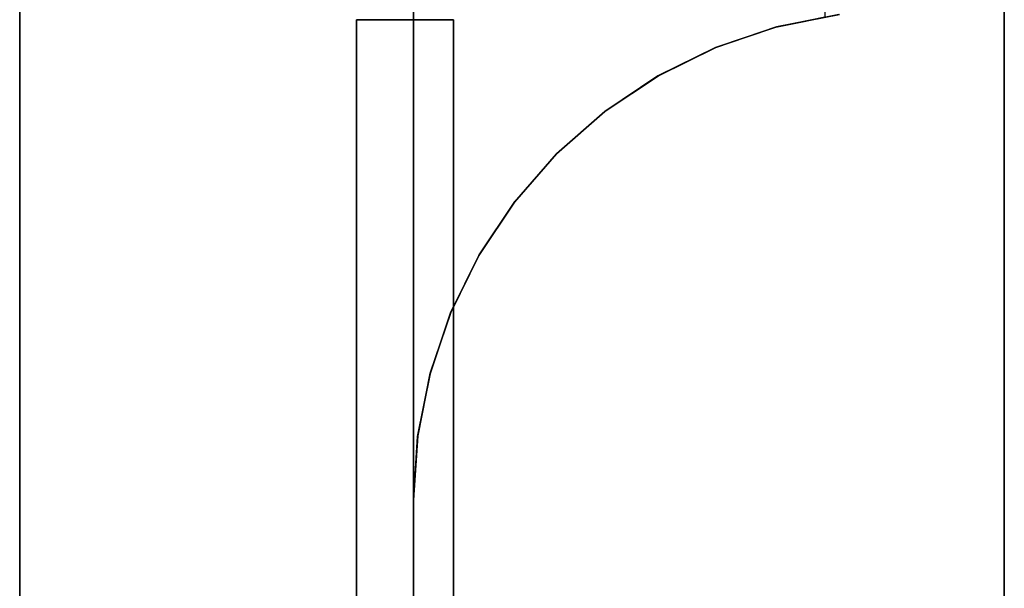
# Model space of a CAD drawing. Header units: millimetres. Extents: x -35 to 33166, y -35 to 31591.
# Tile 43 of 100: x 4347 to 4601, y 970 to 1117. Entities that reach past the tile are written whole.
import ezdxf

# ---------------------------------------------------------------- set-up
doc = ezdxf.new("R2010")
doc.units = ezdxf.units.MM
doc.header["$LTSCALE"] = 25.4
doc.layers.get('0').update_dxf_attribs({"true_color": 0xffffff})
for name, color, linetype, true_color in [('end caps & lintels', 7, 'Continuous', 0xffa500), ('ICF - L1', 7, 'Continuous', 0xb4b464), ('ICF - L2', 7, 'Continuous', 0x64ff64)]:
    doc.layers.add(name, color=color, linetype=linetype, true_color=true_color)

# ---------------------------------------------------------------- blocks, each defined once
blk = doc.blocks.new('Group8156')
for p, q in [((0, 0, 0), (-627.8, 0, 0)), ((-513.02, 0, 457.2), (0, 0, 457.2)), ((-227.79, -101.6, 0), (-627.8, -101.6, 0)), ((-227.79, -101.6, 457.2), (-513.02, -101.6, 457.2)), ((-227.79, -101.6, 0), (-211.3, -102.68, 0)), ((-227.79, -101.6, 0), (-227.79, -101.6, 457.2)), ((-211.3, -102.68, 457.2), (-227.79, -101.6, 457.2)), ((-211.3, -102.68, 0), (-195.1, -105.91, 0)), ((-195.1, -105.91, 457.2), (-211.3, -102.68, 457.2)), ((-211.3, -102.68, 0), (-211.3, -102.68, 457.2)), ((-195.1, -105.91, 0), (-179.46, -111.22, 0)), ((-179.46, -111.22, 457.2), (-195.1, -105.91, 457.2)), ((-195.1, -105.91, 0), (-195.1, -105.91, 457.2)), ((-179.46, -111.22, 0), (-164.64, -118.53, 0)), ((-164.64, -118.53, 457.2), (-179.46, -111.22, 457.2)), ((-179.46, -111.22, 0), (-179.46, -111.22, 457.2)), ((-164.64, -118.53, 0), (-150.91, -127.72, 0)), ((-150.91, -127.72, 457.2), (-164.64, -118.53, 457.2)), ((-164.64, -118.53, 0), (-164.64, -118.53, 457.2)), ((-150.91, -127.72, 0), (-138.5, -138.62, 0)), ((-138.5, -138.62, 457.2), (-150.91, -127.72, 457.2)), ((-150.91, -127.72, 0), (-150.91, -127.72, 457.2)), ((-138.5, -138.62, 0), (-127.61, -151.05, 0)), ((-127.61, -151.05, 457.2), (-138.5, -138.62, 457.2)), ((-138.5, -138.62, 0), (-138.5, -138.62, 457.2)), ((-118.45, -164.79, 0), (-127.61, -151.05, 0)), ((-118.45, -164.79, 457.2), (-127.61, -151.05, 457.2)), ((-127.61, -151.05, 457.2), (-127.61, -151.05, 0)), ((-111.16, -179.62, 0), (-118.45, -164.79, 0)), ((-111.16, -179.62, 457.2), (-118.45, -164.79, 457.2)), ((-118.45, -164.79, 457.2), (-118.45, -164.79, 0)), ((-105.86, -195.27, 0), (-111.16, -179.62, 0)), ((-105.86, -195.27, 457.2), (-111.16, -179.62, 457.2)), ((-111.16, -179.62, 457.2), (-111.16, -179.62, 0)), ((-102.66, -211.47, 0), (-105.86, -195.27, 0)), ((-102.66, -211.47, 457.2), (-105.86, -195.27, 457.2)), ((-105.86, -195.27, 457.2), (-105.86, -195.27, 0))]:
    blk.add_line(p, q)
blk = doc.blocks.new('6XR35_90_C_MSG#70')
blk.add_blockref('Group8156', (0, 0))
blk = doc.blocks.new('Group7843')
for p, q in [((0, -627.8, 0), (0, 0, 0)), ((0, 0, 457.2), (0, -627.8, 457.2)), ((-195.1, -105.91, 0), (-211.3, -102.68, 0)), ((-195.1, -105.91, 457.2), (-211.3, -102.68, 457.2)), ((-195.1, -105.91, 0), (-195.1, -105.91, 457.2)), ((-179.46, -111.22, 0), (-195.1, -105.91, 0)), ((-179.46, -111.22, 457.2), (-195.1, -105.91, 457.2)), ((-164.64, -118.53, 0), (-179.46, -111.22, 0)), ((-164.64, -118.53, 457.2), (-179.46, -111.22, 457.2)), ((-179.46, -111.22, 0), (-179.46, -111.22, 457.2)), ((-150.91, -127.72, 0), (-164.64, -118.53, 0)), ((-150.91, -127.72, 457.2), (-164.64, -118.53, 457.2)), ((-164.64, -118.53, 0), (-164.64, -118.53, 457.2)), ((-150.91, -127.72, 0), (-138.5, -138.62, 0)), ((-138.5, -138.62, 457.2), (-150.91, -127.72, 457.2)), ((-150.91, -127.72, 0), (-150.91, -127.72, 457.2)), ((-138.5, -138.62, 0), (-127.61, -151.05, 0)), ((-127.61, -151.05, 457.2), (-138.5, -138.62, 457.2)), ((-138.5, -138.62, 0), (-138.5, -138.62, 457.2)), ((-127.61, -151.05, 0), (-118.45, -164.79, 0)), ((-118.45, -164.79, 457.2), (-127.61, -151.05, 457.2)), ((-127.61, -151.05, 457.2), (-127.61, -151.05, 0)), ((-118.45, -164.79, 0), (-111.16, -179.62, 0)), ((-111.16, -179.62, 457.2), (-118.45, -164.79, 457.2)), ((-118.45, -164.79, 457.2), (-118.45, -164.79, 0)), ((-111.16, -179.62, 0), (-105.86, -195.27, 0)), ((-105.86, -195.27, 457.2), (-111.16, -179.62, 457.2)), ((-111.16, -179.62, 457.2), (-111.16, -179.62, 0)), ((-105.86, -195.27, 0), (-102.66, -211.47, 0)), ((-102.66, -211.47, 457.2), (-105.86, -195.27, 457.2)), ((-105.86, -195.27, 457.2), (-105.86, -195.27, 0)), ((-102.66, -211.47, 0), (-101.6, -227.96, 0)), ((-101.6, -227.96, 457.2), (-102.66, -211.47, 457.2)), ((-102.66, -211.47, 457.2), (-102.66, -211.47, 0)), ((-101.6, -227.96, 0), (-101.6, -627.8, 0)), ((-101.6, -627.8, 457.2), (-101.6, -227.96, 457.2)), ((-101.6, -227.96, 457.2), (-101.6, -227.96, 0))]:
    blk.add_line(p, q)
blk = doc.blocks.new('6XR35_90_C_MSG#31')
blk.add_blockref('Group7843', (0, 0))
blk = doc.blocks.new('Group8507')
for p, q in [((0, 0, 0), (0, -513.02, 0)), ((0, 0, 457.2), (0, -513.02, 457.2)), ((-211.3, -102.68, 457.2), (-195.1, -105.91, 457.2)), ((-195.1, -105.91, 0), (-211.3, -102.68, 0)), ((-179.46, -111.22, 457.2), (-195.1, -105.91, 457.2)), ((-179.46, -111.22, 0), (-195.1, -105.91, 0)), ((-195.1, -105.91, 0), (-195.1, -105.91, 457.2)), ((-164.64, -118.53, 457.2), (-179.46, -111.22, 457.2)), ((-164.64, -118.53, 0), (-179.46, -111.22, 0)), ((-179.46, -111.22, 0), (-179.46, -111.22, 457.2)), ((-150.91, -127.72, 457.2), (-164.64, -118.53, 457.2)), ((-150.91, -127.72, 0), (-164.64, -118.53, 0)), ((-164.64, -118.53, 0), (-164.64, -118.53, 457.2)), ((-150.91, -127.72, 457.2), (-138.5, -138.62, 457.2)), ((-138.5, -138.62, 0), (-150.91, -127.72, 0)), ((-150.91, -127.72, 0), (-150.91, -127.72, 457.2)), ((-138.5, -138.62, 457.2), (-127.61, -151.05, 457.2)), ((-127.61, -151.05, 0), (-138.5, -138.62, 0)), ((-138.5, -138.62, 457.2), (-138.5, -138.62, 0)), ((-127.61, -151.05, 457.2), (-118.45, -164.79, 457.2)), ((-118.45, -164.79, 0), (-127.61, -151.05, 0)), ((-127.61, -151.05, 457.2), (-127.61, -151.05, 0)), ((-118.45, -164.79, 457.2), (-111.16, -179.62, 457.2)), ((-111.16, -179.62, 0), (-118.45, -164.79, 0)), ((-118.45, -164.79, 457.2), (-118.45, -164.79, 0)), ((-111.16, -179.62, 457.2), (-105.86, -195.27, 457.2)), ((-105.86, -195.27, 0), (-111.16, -179.62, 0)), ((-111.16, -179.62, 457.2), (-111.16, -179.62, 0)), ((-105.86, -195.27, 457.2), (-102.66, -211.47, 457.2)), ((-102.66, -211.47, 0), (-105.86, -195.27, 0)), ((-105.86, -195.27, 457.2), (-105.86, -195.27, 0)), ((-102.66, -211.47, 457.2), (-101.6, -227.96, 457.2)), ((-101.6, -227.96, 0), (-102.66, -211.47, 0)), ((-102.66, -211.47, 457.2), (-102.66, -211.47, 0)), ((-101.6, -513.02, 0), (-101.6, -227.96, 0)), ((-101.6, -227.96, 457.2), (-101.6, -513.02, 457.2)), ((-101.6, -227.96, 457.2), (-101.6, -227.96, 0))]:
    blk.add_line(p, q)
blk = doc.blocks.new('6XR35_90_C_MSG#101')
blk.add_blockref('Group8507', (0, 0))
blk = doc.blocks.new('Group8676')
for p, q in [((-513.02, 0, 457.2), (0, 0, 457.2)), ((0, 0, 0), (-513.02, 0, 0)), ((-227.79, -101.6, 457.2), (-513.02, -101.6, 457.2)), ((-227.79, -101.6, 0), (-513.02, -101.6, 0)), ((-227.79, -101.6, 0), (-227.79, -101.6, 457.2)), ((-211.3, -102.68, 457.2), (-227.79, -101.6, 457.2)), ((-227.79, -101.6, 0), (-211.3, -102.68, 0)), ((-195.1, -105.91, 457.2), (-211.3, -102.68, 457.2)), ((-211.3, -102.68, 0), (-211.3, -102.68, 457.2)), ((-211.3, -102.68, 0), (-195.1, -105.91, 0)), ((-179.46, -111.22, 457.2), (-195.1, -105.91, 457.2)), ((-195.1, -105.91, 0), (-195.1, -105.91, 457.2)), ((-195.1, -105.91, 0), (-179.46, -111.22, 0)), ((-164.64, -118.53, 457.2), (-179.46, -111.22, 457.2)), ((-179.46, -111.22, 0), (-179.46, -111.22, 457.2)), ((-179.46, -111.22, 0), (-164.64, -118.53, 0)), ((-150.91, -127.72, 457.2), (-164.64, -118.53, 457.2)), ((-164.64, -118.53, 0), (-164.64, -118.53, 457.2)), ((-164.64, -118.53, 0), (-150.91, -127.72, 0)), ((-138.5, -138.62, 457.2), (-150.91, -127.72, 457.2)), ((-150.91, -127.72, 0), (-150.91, -127.72, 457.2)), ((-150.91, -127.72, 0), (-138.5, -138.62, 0)), ((-127.61, -151.05, 457.2), (-138.5, -138.62, 457.2)), ((-138.5, -138.62, 0), (-127.61, -151.05, 0)), ((-138.5, -138.62, 457.2), (-138.5, -138.62, 0)), ((-118.45, -164.79, 457.2), (-127.61, -151.05, 457.2)), ((-127.61, -151.05, 457.2), (-127.61, -151.05, 0)), ((-118.45, -164.79, 0), (-127.61, -151.05, 0)), ((-111.16, -179.62, 457.2), (-118.45, -164.79, 457.2)), ((-111.16, -179.62, 0), (-118.45, -164.79, 0)), ((-118.45, -164.79, 457.2), (-118.45, -164.79, 0)), ((-105.86, -195.27, 457.2), (-111.16, -179.62, 457.2)), ((-105.86, -195.27, 0), (-111.16, -179.62, 0)), ((-111.16, -179.62, 457.2), (-111.16, -179.62, 0)), ((-102.66, -211.47, 457.2), (-105.86, -195.27, 457.2)), ((-105.86, -195.27, 457.2), (-105.86, -195.27, 0)), ((-102.66, -211.47, 0), (-105.86, -195.27, 0))]:
    blk.add_line(p, q)
blk = doc.blocks.new('6XR35_90_C_MSG#137')
blk.add_blockref('Group8676', (0, 0))
blk = doc.blocks.new('Group#1516')
for p, q in [((0, -513.02, 0), (0, 0, 0)), ((0, 0, 457.2), (0, -513.02, 457.2)), ((-195.1, -105.91, 0), (-211.3, -102.68, 0)), ((-195.1, -105.91, 457.2), (-211.3, -102.68, 457.2)), ((-179.46, -111.22, 0), (-195.1, -105.91, 0)), ((-179.46, -111.22, 457.2), (-195.1, -105.91, 457.2)), ((-195.1, -105.91, 0), (-195.1, -105.91, 457.2)), ((-164.64, -118.53, 0), (-179.46, -111.22, 0)), ((-164.64, -118.53, 457.2), (-179.46, -111.22, 457.2)), ((-179.46, -111.22, 0), (-179.46, -111.22, 457.2)), ((-150.91, -127.72, 0), (-164.64, -118.53, 0)), ((-150.91, -127.72, 457.2), (-164.64, -118.53, 457.2)), ((-164.64, -118.53, 0), (-164.64, -118.53, 457.2)), ((-150.91, -127.72, 0), (-138.5, -138.62, 0)), ((-138.5, -138.62, 457.2), (-150.91, -127.72, 457.2)), ((-150.91, -127.72, 0), (-150.91, -127.72, 457.2)), ((-138.5, -138.62, 0), (-127.61, -151.05, 0)), ((-127.61, -151.05, 457.2), (-138.5, -138.62, 457.2)), ((-138.5, -138.62, 0), (-138.5, -138.62, 457.2)), ((-127.61, -151.05, 0), (-118.45, -164.79, 0)), ((-118.45, -164.79, 457.2), (-127.61, -151.05, 457.2)), ((-127.61, -151.05, 457.2), (-127.61, -151.05, 0)), ((-118.45, -164.79, 0), (-111.16, -179.62, 0)), ((-111.16, -179.62, 457.2), (-118.45, -164.79, 457.2)), ((-118.45, -164.79, 457.2), (-118.45, -164.79, 0)), ((-111.16, -179.62, 0), (-105.86, -195.27, 0)), ((-105.86, -195.27, 457.2), (-111.16, -179.62, 457.2)), ((-111.16, -179.62, 457.2), (-111.16, -179.62, 0)), ((-105.86, -195.27, 0), (-102.66, -211.47, 0)), ((-102.66, -211.47, 457.2), (-105.86, -195.27, 457.2)), ((-105.86, -195.27, 457.2), (-105.86, -195.27, 0)), ((-102.66, -211.47, 0), (-101.6, -227.96, 0)), ((-101.6, -227.96, 457.2), (-102.66, -211.47, 457.2)), ((-102.66, -211.47, 457.2), (-102.66, -211.47, 0)), ((-101.6, -227.96, 0), (-101.6, -513.02, 0)), ((-101.6, -513.02, 457.2), (-101.6, -227.96, 457.2)), ((-101.6, -227.96, 457.2), (-101.6, -227.96, 0))]:
    blk.add_line(p, q)
blk = doc.blocks.new('6XR35_90_C_MSG#173')
blk.add_blockref('Group#1516', (0, 0))
blk = doc.blocks.new('Group#3348')
for p, q in [((-513.02, 0, 457.2), (0, 0, 457.2)), ((0, 0, 0), (-513.02, 0, 0)), ((-227.79, -101.6, 457.2), (-513.02, -101.6, 457.2)), ((-227.79, -101.6, 0), (-513.02, -101.6, 0)), ((-227.79, -101.6, 0), (-227.79, -101.6, 457.2)), ((-227.79, -101.6, 0), (-211.3, -102.68, 0)), ((-211.3, -102.68, 457.2), (-227.79, -101.6, 457.2)), ((-211.3, -102.68, 0), (-211.3, -102.68, 457.2)), ((-195.1, -105.91, 457.2), (-211.3, -102.68, 457.2)), ((-211.3, -102.68, 0), (-195.1, -105.91, 0)), ((-195.1, -105.91, 0), (-195.1, -105.91, 457.2)), ((-179.46, -111.22, 457.2), (-195.1, -105.91, 457.2)), ((-195.1, -105.91, 0), (-179.46, -111.22, 0)), ((-179.46, -111.22, 0), (-179.46, -111.22, 457.2)), ((-164.64, -118.53, 457.2), (-179.46, -111.22, 457.2)), ((-179.46, -111.22, 0), (-164.64, -118.53, 0)), ((-164.64, -118.53, 0), (-164.64, -118.53, 457.2)), ((-150.91, -127.72, 457.2), (-164.64, -118.53, 457.2)), ((-164.64, -118.53, 0), (-150.91, -127.72, 0)), ((-138.5, -138.62, 457.2), (-150.91, -127.72, 457.2)), ((-150.91, -127.72, 0), (-150.91, -127.72, 457.2)), ((-150.91, -127.72, 0), (-138.5, -138.62, 0)), ((-138.5, -138.62, 0), (-127.61, -151.05, 0)), ((-127.61, -151.05, 457.2), (-138.5, -138.62, 457.2)), ((-138.5, -138.62, 457.2), (-138.5, -138.62, 0)), ((-127.61, -151.05, 457.2), (-127.61, -151.05, 0)), ((-118.45, -164.79, 0), (-127.61, -151.05, 0)), ((-118.45, -164.79, 457.2), (-127.61, -151.05, 457.2)), ((-111.16, -179.62, 0), (-118.45, -164.79, 0)), ((-111.16, -179.62, 457.2), (-118.45, -164.79, 457.2)), ((-118.45, -164.79, 457.2), (-118.45, -164.79, 0)), ((-105.86, -195.27, 0), (-111.16, -179.62, 0)), ((-105.86, -195.27, 457.2), (-111.16, -179.62, 457.2)), ((-111.16, -179.62, 457.2), (-111.16, -179.62, 0)), ((-102.66, -211.47, 457.2), (-105.86, -195.27, 457.2)), ((-105.86, -195.27, 457.2), (-105.86, -195.27, 0)), ((-102.66, -211.47, 0), (-105.86, -195.27, 0))]:
    blk.add_line(p, q)
blk = doc.blocks.new('6XR35_90_C_MSG#210')
blk.add_blockref('Group#3348', (0, 0))
blk = doc.blocks.new('Group#3567')
for p, q in [((0, 0, 457.2), (0, -627.8, 457.2)), ((0, -513.02, 0), (0, 0, 0)), ((-195.1, -105.91, 457.2), (-211.3, -102.68, 457.2)), ((-195.1, -105.91, 0), (-211.3, -102.68, 0)), ((-179.46, -111.22, 457.2), (-195.1, -105.91, 457.2)), ((-195.1, -105.91, 0), (-195.1, -105.91, 457.2)), ((-179.46, -111.22, 0), (-195.1, -105.91, 0)), ((-164.64, -118.53, 457.2), (-179.46, -111.22, 457.2)), ((-164.64, -118.53, 0), (-179.46, -111.22, 0)), ((-179.46, -111.22, 0), (-179.46, -111.22, 457.2)), ((-150.91, -127.72, 457.2), (-164.64, -118.53, 457.2)), ((-150.91, -127.72, 0), (-164.64, -118.53, 0)), ((-164.64, -118.53, 0), (-164.64, -118.53, 457.2)), ((-138.5, -138.62, 457.2), (-150.91, -127.72, 457.2)), ((-150.91, -127.72, 0), (-138.5, -138.62, 0)), ((-150.91, -127.72, 0), (-150.91, -127.72, 457.2)), ((-127.61, -151.05, 457.2), (-138.5, -138.62, 457.2)), ((-138.5, -138.62, 0), (-127.61, -151.05, 0)), ((-138.5, -138.62, 0), (-138.5, -138.62, 457.2)), ((-118.45, -164.79, 457.2), (-127.61, -151.05, 457.2)), ((-127.61, -151.05, 0), (-118.45, -164.79, 0)), ((-127.61, -151.05, 457.2), (-127.61, -151.05, 0)), ((-111.16, -179.62, 457.2), (-118.45, -164.79, 457.2)), ((-118.45, -164.79, 0), (-111.16, -179.62, 0)), ((-118.45, -164.79, 457.2), (-118.45, -164.79, 0)), ((-105.86, -195.27, 457.2), (-111.16, -179.62, 457.2)), ((-111.16, -179.62, 0), (-105.86, -195.27, 0)), ((-111.16, -179.62, 457.2), (-111.16, -179.62, 0)), ((-102.66, -211.47, 457.2), (-105.86, -195.27, 457.2)), ((-105.86, -195.27, 0), (-102.66, -211.47, 0)), ((-105.86, -195.27, 457.2), (-105.86, -195.27, 0)), ((-101.6, -227.96, 457.2), (-102.66, -211.47, 457.2)), ((-102.66, -211.47, 0), (-101.6, -227.96, 0)), ((-102.66, -211.47, 457.2), (-102.66, -211.47, 0)), ((-101.6, -627.8, 457.2), (-101.6, -227.96, 457.2)), ((-101.6, -227.96, 457.2), (-101.6, -227.96, 0)), ((-101.6, -227.96, 0), (-101.6, -513.02, 0))]:
    blk.add_line(p, q)
blk = doc.blocks.new('6XR35_90_C_MSG#241')
blk.add_blockref('Group#3567', (0, 0))
blk = doc.blocks.new('Group#4019')
for p, q in [((-0.02, 0, 98.33), (-627.8, 0, 98.33)), ((-627.8, 0, 250.87), (-0.02, 0, 250.87)), ((0, 0, 0), (-627.8, 0, 0)), ((-627.8, 0, 457.2), (0, 0, 457.2)), ((-627.8, -101.6, 98.33), (-227.79, -101.6, 98.33)), ((-227.79, -101.6, 250.87), (-627.8, -101.6, 250.87)), ((-627.8, -101.6, 0), (-227.79, -101.6, 0)), ((-227.79, -101.6, 457.2), (-627.8, -101.6, 457.2)), ((-227.79, -101.6, 98.33), (-211.3, -102.68, 98.33)), ((-211.3, -102.68, 250.87), (-227.79, -101.6, 250.87)), ((-227.79, -101.6, 0), (-211.3, -102.68, 0)), ((-211.3, -102.68, 457.2), (-227.79, -101.6, 457.2)), ((-227.79, -101.6, 0), (-227.79, -101.6, 98.33)), ((-227.79, -101.6, 250.87), (-227.79, -101.6, 457.2)), ((-211.3, -102.68, 98.33), (-195.1, -105.91, 98.33)), ((-195.1, -105.91, 250.87), (-211.3, -102.68, 250.87)), ((-211.3, -102.68, 0), (-195.1, -105.91, 0)), ((-195.1, -105.91, 457.2), (-211.3, -102.68, 457.2)), ((-211.3, -102.68, 98.33), (-211.3, -102.68, 0)), ((-211.3, -102.68, 457.2), (-211.3, -102.68, 250.87)), ((-195.1, -105.91, 98.33), (-179.46, -111.22, 98.33)), ((-179.46, -111.22, 250.87), (-195.1, -105.91, 250.87)), ((-195.1, -105.91, 0), (-179.46, -111.22, 0)), ((-179.46, -111.22, 457.2), (-195.1, -105.91, 457.2)), ((-195.1, -105.91, 98.33), (-195.1, -105.91, 0)), ((-195.1, -105.91, 457.2), (-195.1, -105.91, 250.87)), ((-179.46, -111.22, 98.33), (-164.64, -118.53, 98.33)), ((-164.64, -118.53, 250.87), (-179.46, -111.22, 250.87)), ((-179.46, -111.22, 0), (-164.64, -118.53, 0)), ((-164.64, -118.53, 457.2), (-179.46, -111.22, 457.2)), ((-179.46, -111.22, 98.33), (-179.46, -111.22, 0)), ((-179.46, -111.22, 457.2), (-179.46, -111.22, 250.87)), ((-164.64, -118.53, 98.33), (-150.91, -127.72, 98.33)), ((-150.91, -127.72, 250.87), (-164.64, -118.53, 250.87)), ((-164.64, -118.53, 0), (-150.91, -127.72, 0)), ((-150.91, -127.72, 457.2), (-164.64, -118.53, 457.2)), ((-164.64, -118.53, 98.33), (-164.64, -118.53, 0)), ((-164.64, -118.53, 457.2), (-164.64, -118.53, 250.87)), ((-150.91, -127.72, 98.33), (-138.5, -138.62, 98.33)), ((-138.5, -138.62, 250.87), (-150.91, -127.72, 250.87)), ((-150.91, -127.72, 0), (-138.5, -138.62, 0)), ((-138.5, -138.62, 457.2), (-150.91, -127.72, 457.2)), ((-150.91, -127.72, 98.33), (-150.91, -127.72, 0)), ((-150.91, -127.72, 457.2), (-150.91, -127.72, 250.87)), ((-138.5, -138.62, 98.33), (-127.61, -151.05, 98.33)), ((-127.61, -151.05, 250.87), (-138.5, -138.62, 250.87)), ((-138.5, -138.62, 0), (-127.61, -151.05, 0)), ((-127.61, -151.05, 457.2), (-138.5, -138.62, 457.2)), ((-138.5, -138.62, 98.33), (-138.5, -138.62, 0)), ((-138.5, -138.62, 457.2), (-138.5, -138.62, 250.87)), ((-127.61, -151.05, 98.33), (-118.45, -164.79, 98.33)), ((-118.45, -164.79, 250.87), (-127.61, -151.05, 250.87)), ((-127.61, -151.05, 0), (-118.45, -164.79, 0)), ((-118.45, -164.79, 457.2), (-127.61, -151.05, 457.2)), ((-127.61, -151.05, 98.33), (-127.61, -151.05, 0)), ((-127.61, -151.05, 457.2), (-127.61, -151.05, 250.87)), ((-118.45, -164.79, 98.33), (-111.16, -179.62, 98.33)), ((-111.16, -179.62, 250.87), (-118.45, -164.79, 250.87)), ((-118.45, -164.79, 0), (-111.16, -179.62, 0)), ((-111.16, -179.62, 457.2), (-118.45, -164.79, 457.2)), ((-118.45, -164.79, 98.33), (-118.45, -164.79, 0)), ((-118.45, -164.79, 457.2), (-118.45, -164.79, 250.87)), ((-111.16, -179.62, 98.33), (-105.86, -195.27, 98.33)), ((-105.86, -195.27, 250.87), (-111.16, -179.62, 250.87)), ((-111.16, -179.62, 0), (-105.86, -195.27, 0)), ((-105.86, -195.27, 457.2), (-111.16, -179.62, 457.2)), ((-111.16, -179.62, 98.33), (-111.16, -179.62, 0)), ((-111.16, -179.62, 457.2), (-111.16, -179.62, 250.87)), ((-105.86, -195.27, 98.33), (-102.66, -211.47, 98.33)), ((-102.66, -211.47, 250.87), (-105.86, -195.27, 250.87)), ((-105.86, -195.27, 0), (-102.66, -211.47, 0)), ((-102.66, -211.47, 457.2), (-105.86, -195.27, 457.2)), ((-105.86, -195.27, 98.33), (-105.86, -195.27, 0)), ((-105.86, -195.27, 457.2), (-105.86, -195.27, 250.87))]:
    blk.add_line(p, q)
blk = doc.blocks.new('6XR35_90_C_MSG#281')
blk.add_blockref('Group#4019', (0, 0))
blk = doc.blocks.new('Group3573')
at = {"layer": 'ICF - L1', "rotation": 90.00000000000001}
for name, p in [('6XR35_90_C_MSG#70', (4347.41, 1221.02, 357.2)), ('6XR35_90_C_MSG#137', (4347.41, 1221.02, 1271.6)), ('6XR35_90_C_MSG#210', (4347.41, 1221.02, 2186)), ('6XR35_90_C_MSG#281', (4347.41, 1221.02, 3100.4))]:
    blk.add_blockref(name, p, dxfattribs=at)
at = {"layer": 'ICF - L1', "extrusion": (0, 0, -1), "zscale": -1, "rotation": 360}
for name, p in [('6XR35_90_C_MSG#31', (-4347.41, 1221.02, 100)), ('6XR35_90_C_MSG#101', (-4347.41, 1221.02, -814.4)), ('6XR35_90_C_MSG#173', (-4347.41, 1221.02, -1728.8)), ('6XR35_90_C_MSG#241', (-4347.41, 1221.02, -2643.2))]:
    blk.add_blockref(name, p, dxfattribs=at)
blk = doc.blocks.new('6XR35_96_S_Web')
for p, q in [((-76.07, -46.84, -12.5), (-76.07, 46.84, -12.5)), ((-76.07, 46.84, -12.5), (76.07, 46.84, -12.5)), ((76.07, 46.84, 12.5), (-76.07, 46.84, 12.5)), ((-76.07, 46.84, 12.5), (-76.07, -46.84, 12.5)), ((-76.07, 46.84, -12.5), (-76.07, 46.84, 12.5)), ((76.07, 46.84, -12.5), (76.07, -46.84, -12.5)), ((76.07, -46.84, 12.5), (76.07, 46.84, 12.5)), ((76.07, 46.84, 12.5), (76.07, 46.84, -12.5)), ((76.07, -46.84, -12.5), (-76.07, -46.84, -12.5)), ((-76.07, -46.84, 12.5), (76.07, -46.84, 12.5)), ((-76.07, -46.84, 12.5), (-76.07, -46.84, -12.5)), ((76.07, -46.84, -12.5), (76.07, -46.84, 12.5))]:
    blk.add_line(p, q)
blk = doc.blocks.new('6XR35_96_S#1_MSG#20')
at = {"extrusion": (9.72607e-16, 1, -1.15708e-14)}
blk.add_blockref('6XR35_96_S_Web', (177.67, 97.84, 304.8), dxfattribs=at)
at = {"extrusion": (9.72607e-16, 1, 1.15708e-14)}
blk.add_blockref('6XR35_96_S_Web', (177.67, 358.96, 304.8), dxfattribs=at)
blk = doc.blocks.new('6XR35_96_S#1_MSG#11')
at = {"extrusion": (9.72607e-16, 1, -1.15708e-14)}
blk.add_blockref('6XR35_96_S_Web', (177.67, 97.84, 711.2), dxfattribs=at)
at = {"extrusion": (9.72607e-16, 1, 1.15708e-14)}
blk.add_blockref('6XR35_96_S_Web', (177.67, 358.96, 711.2), dxfattribs=at)
blk = doc.blocks.new('Group#4787')
for p, q in [((0, 0, 457.2), (0, -513.02, 457.2)), ((0, -513.02, 0), (0, 0, 0)), ((-195.1, -105.91, 457.2), (-211.3, -102.68, 457.2)), ((-195.1, -105.91, 0), (-211.3, -102.68, 0)), ((-179.46, -111.22, 457.2), (-195.1, -105.91, 457.2)), ((-195.1, -105.91, 0), (-195.1, -105.91, 457.2)), ((-179.46, -111.22, 0), (-195.1, -105.91, 0)), ((-164.64, -118.53, 457.2), (-179.46, -111.22, 457.2)), ((-179.46, -111.22, 0), (-179.46, -111.22, 457.2)), ((-164.64, -118.53, 0), (-179.46, -111.22, 0)), ((-150.91, -127.72, 457.2), (-164.64, -118.53, 457.2)), ((-164.64, -118.53, 0), (-164.64, -118.53, 457.2)), ((-150.91, -127.72, 0), (-164.64, -118.53, 0)), ((-138.5, -138.62, 457.2), (-150.91, -127.72, 457.2)), ((-150.91, -127.72, 0), (-150.91, -127.72, 457.2)), ((-150.91, -127.72, 0), (-138.5, -138.62, 0)), ((-127.61, -151.05, 457.2), (-138.5, -138.62, 457.2)), ((-138.5, -138.62, 0), (-138.5, -138.62, 457.2)), ((-138.5, -138.62, 0), (-127.61, -151.05, 0)), ((-118.45, -164.79, 457.2), (-127.61, -151.05, 457.2)), ((-127.61, -151.05, 457.2), (-127.61, -151.05, 0)), ((-127.61, -151.05, 0), (-118.45, -164.79, 0)), ((-111.16, -179.62, 457.2), (-118.45, -164.79, 457.2)), ((-118.45, -164.79, 0), (-111.16, -179.62, 0)), ((-118.45, -164.79, 457.2), (-118.45, -164.79, 0)), ((-105.86, -195.27, 457.2), (-111.16, -179.62, 457.2)), ((-111.16, -179.62, 457.2), (-111.16, -179.62, 0)), ((-111.16, -179.62, 0), (-105.86, -195.27, 0)), ((-102.66, -211.47, 457.2), (-105.86, -195.27, 457.2)), ((-105.86, -195.27, 0), (-102.66, -211.47, 0)), ((-105.86, -195.27, 457.2), (-105.86, -195.27, 0)), ((-101.6, -227.96, 457.2), (-102.66, -211.47, 457.2)), ((-102.66, -211.47, 0), (-101.6, -227.96, 0)), ((-102.66, -211.47, 457.2), (-102.66, -211.47, 0)), ((-101.6, -513.02, 457.2), (-101.6, -227.96, 457.2)), ((-101.6, -227.96, 0), (-101.6, -513.02, 0)), ((-101.6, -227.96, 457.2), (-101.6, -227.96, 0))]:
    blk.add_line(p, q)
blk = doc.blocks.new('6XR35_90_C#3_MSG#48')
blk.add_blockref('Group#4787', (0, 0))
blk = doc.blocks.new('Group#3782')
for p, q in [((0, -627.8, 0), (0, 0, 0)), ((0, 0, 457.2), (0, -627.8, 457.2)), ((-195.1, -105.91, 0), (-211.3, -102.68, 0)), ((-195.1, -105.91, 457.2), (-211.3, -102.68, 457.2)), ((-195.1, -105.91, 0), (-195.1, -105.91, 457.2)), ((-179.46, -111.22, 0), (-195.1, -105.91, 0)), ((-179.46, -111.22, 457.2), (-195.1, -105.91, 457.2)), ((-164.64, -118.53, 0), (-179.46, -111.22, 0)), ((-164.64, -118.53, 457.2), (-179.46, -111.22, 457.2)), ((-179.46, -111.22, 0), (-179.46, -111.22, 457.2)), ((-150.91, -127.72, 0), (-164.64, -118.53, 0)), ((-150.91, -127.72, 457.2), (-164.64, -118.53, 457.2)), ((-164.64, -118.53, 0), (-164.64, -118.53, 457.2)), ((-150.91, -127.72, 0), (-138.5, -138.62, 0)), ((-138.5, -138.62, 457.2), (-150.91, -127.72, 457.2)), ((-150.91, -127.72, 0), (-150.91, -127.72, 457.2)), ((-138.5, -138.62, 0), (-127.61, -151.05, 0)), ((-127.61, -151.05, 457.2), (-138.5, -138.62, 457.2)), ((-138.5, -138.62, 0), (-138.5, -138.62, 457.2)), ((-127.61, -151.05, 0), (-118.45, -164.79, 0)), ((-118.45, -164.79, 457.2), (-127.61, -151.05, 457.2)), ((-127.61, -151.05, 457.2), (-127.61, -151.05, 0)), ((-118.45, -164.79, 0), (-111.16, -179.62, 0)), ((-111.16, -179.62, 457.2), (-118.45, -164.79, 457.2)), ((-118.45, -164.79, 457.2), (-118.45, -164.79, 0)), ((-111.16, -179.62, 0), (-105.86, -195.27, 0)), ((-105.86, -195.27, 457.2), (-111.16, -179.62, 457.2)), ((-111.16, -179.62, 457.2), (-111.16, -179.62, 0)), ((-105.86, -195.27, 0), (-102.66, -211.47, 0)), ((-102.66, -211.47, 457.2), (-105.86, -195.27, 457.2)), ((-105.86, -195.27, 457.2), (-105.86, -195.27, 0)), ((-102.66, -211.47, 0), (-101.6, -227.96, 0)), ((-101.6, -227.96, 457.2), (-102.66, -211.47, 457.2)), ((-102.66, -211.47, 457.2), (-102.66, -211.47, 0)), ((-101.6, -227.96, 0), (-101.6, -627.8, 0)), ((-101.6, -627.8, 457.2), (-101.6, -227.96, 457.2)), ((-101.6, -227.96, 457.2), (-101.6, -227.96, 0))]:
    blk.add_line(p, q)
blk = doc.blocks.new('6XR35_90_C#3_MSG#16')
blk.add_blockref('Group#3782', (0, 0))
blk = doc.blocks.new('Group9454')
for p, q in [((0, 0, 0), (-627.8, 0, 0)), ((-513.02, 0, 457.2), (0, 0, 457.2)), ((-227.79, -101.6, 0), (-627.8, -101.6, 0)), ((-227.79, -101.6, 457.2), (-513.02, -101.6, 457.2)), ((-227.79, -101.6, 0), (-227.79, -101.6, 457.2)), ((-211.3, -102.68, 457.2), (-227.79, -101.6, 457.2)), ((-227.79, -101.6, 0), (-211.3, -102.68, 0)), ((-195.1, -105.91, 457.2), (-211.3, -102.68, 457.2)), ((-211.3, -102.68, 0), (-195.1, -105.91, 0)), ((-211.3, -102.68, 0), (-211.3, -102.68, 457.2)), ((-179.46, -111.22, 457.2), (-195.1, -105.91, 457.2)), ((-195.1, -105.91, 0), (-179.46, -111.22, 0)), ((-195.1, -105.91, 0), (-195.1, -105.91, 457.2)), ((-164.64, -118.53, 457.2), (-179.46, -111.22, 457.2)), ((-179.46, -111.22, 0), (-164.64, -118.53, 0)), ((-179.46, -111.22, 0), (-179.46, -111.22, 457.2)), ((-150.91, -127.72, 457.2), (-164.64, -118.53, 457.2)), ((-164.64, -118.53, 0), (-150.91, -127.72, 0)), ((-164.64, -118.53, 0), (-164.64, -118.53, 457.2)), ((-138.5, -138.62, 457.2), (-150.91, -127.72, 457.2)), ((-150.91, -127.72, 0), (-138.5, -138.62, 0)), ((-150.91, -127.72, 0), (-150.91, -127.72, 457.2)), ((-127.61, -151.05, 457.2), (-138.5, -138.62, 457.2)), ((-138.5, -138.62, 0), (-127.61, -151.05, 0)), ((-138.5, -138.62, 0), (-138.5, -138.62, 457.2)), ((-118.45, -164.79, 457.2), (-127.61, -151.05, 457.2)), ((-118.45, -164.79, 0), (-127.61, -151.05, 0)), ((-127.61, -151.05, 457.2), (-127.61, -151.05, 0)), ((-111.16, -179.62, 457.2), (-118.45, -164.79, 457.2)), ((-111.16, -179.62, 0), (-118.45, -164.79, 0)), ((-118.45, -164.79, 457.2), (-118.45, -164.79, 0)), ((-105.86, -195.27, 457.2), (-111.16, -179.62, 457.2)), ((-105.86, -195.27, 0), (-111.16, -179.62, 0)), ((-111.16, -179.62, 457.2), (-111.16, -179.62, 0)), ((-102.66, -211.47, 457.2), (-105.86, -195.27, 457.2)), ((-102.66, -211.47, 0), (-105.86, -195.27, 0)), ((-105.86, -195.27, 457.2), (-105.86, -195.27, 0))]:
    blk.add_line(p, q)
blk = doc.blocks.new('6XR35_90_C#3_MSG#37')
blk.add_blockref('Group9454', (0, 0))
blk = doc.blocks.new('Group9893')
for p, q in [((-513.02, 0, 457.2), (0, 0, 457.2)), ((0, 0, 0), (-513.02, 0, 0)), ((-227.79, -101.6, 457.2), (-513.02, -101.6, 457.2)), ((-227.79, -101.6, 0), (-513.02, -101.6, 0)), ((-227.79, -101.6, 0), (-227.79, -101.6, 457.2)), ((-227.79, -101.6, 0), (-211.3, -102.68, 0)), ((-211.3, -102.68, 457.2), (-227.79, -101.6, 457.2)), ((-211.3, -102.68, 0), (-195.1, -105.91, 0)), ((-211.3, -102.68, 0), (-211.3, -102.68, 457.2)), ((-195.1, -105.91, 457.2), (-211.3, -102.68, 457.2)), ((-195.1, -105.91, 0), (-179.46, -111.22, 0)), ((-195.1, -105.91, 0), (-195.1, -105.91, 457.2)), ((-179.46, -111.22, 457.2), (-195.1, -105.91, 457.2)), ((-179.46, -111.22, 0), (-164.64, -118.53, 0)), ((-179.46, -111.22, 0), (-179.46, -111.22, 457.2)), ((-164.64, -118.53, 457.2), (-179.46, -111.22, 457.2)), ((-164.64, -118.53, 0), (-150.91, -127.72, 0)), ((-164.64, -118.53, 0), (-164.64, -118.53, 457.2)), ((-150.91, -127.72, 457.2), (-164.64, -118.53, 457.2)), ((-150.91, -127.72, 0), (-138.5, -138.62, 0)), ((-138.5, -138.62, 457.2), (-150.91, -127.72, 457.2)), ((-150.91, -127.72, 0), (-150.91, -127.72, 457.2)), ((-138.5, -138.62, 0), (-127.61, -151.05, 0)), ((-127.61, -151.05, 457.2), (-138.5, -138.62, 457.2)), ((-138.5, -138.62, 457.2), (-138.5, -138.62, 0)), ((-118.45, -164.79, 0), (-127.61, -151.05, 0)), ((-127.61, -151.05, 457.2), (-127.61, -151.05, 0)), ((-118.45, -164.79, 457.2), (-127.61, -151.05, 457.2)), ((-111.16, -179.62, 0), (-118.45, -164.79, 0)), ((-111.16, -179.62, 457.2), (-118.45, -164.79, 457.2)), ((-118.45, -164.79, 457.2), (-118.45, -164.79, 0)), ((-105.86, -195.27, 0), (-111.16, -179.62, 0)), ((-105.86, -195.27, 457.2), (-111.16, -179.62, 457.2)), ((-111.16, -179.62, 457.2), (-111.16, -179.62, 0)), ((-102.66, -211.47, 0), (-105.86, -195.27, 0)), ((-102.66, -211.47, 457.2), (-105.86, -195.27, 457.2)), ((-105.86, -195.27, 457.2), (-105.86, -195.27, 0))]:
    blk.add_line(p, q)
blk = doc.blocks.new('6XR35_90_C#3_MSG#60')
blk.add_blockref('Group9893', (0, 0))
blk = doc.blocks.new('Group10164')
for p, q in [((-627.8, 0, 457.2), (0, 0, 457.2)), ((0, 0, 0), (-513.02, 0, 0)), ((-227.79, -101.6, 457.2), (-627.8, -101.6, 457.2)), ((-513.02, -101.6, 0), (-227.79, -101.6, 0)), ((-227.79, -101.6, 0), (-227.79, -101.6, 457.2)), ((-211.3, -102.68, 457.2), (-227.79, -101.6, 457.2)), ((-227.79, -101.6, 0), (-211.3, -102.68, 0)), ((-195.1, -105.91, 457.2), (-211.3, -102.68, 457.2)), ((-211.3, -102.68, 0), (-195.1, -105.91, 0)), ((-211.3, -102.68, 0), (-211.3, -102.68, 457.2)), ((-179.46, -111.22, 457.2), (-195.1, -105.91, 457.2)), ((-195.1, -105.91, 0), (-179.46, -111.22, 0)), ((-195.1, -105.91, 0), (-195.1, -105.91, 457.2)), ((-164.64, -118.53, 457.2), (-179.46, -111.22, 457.2)), ((-179.46, -111.22, 0), (-164.64, -118.53, 0)), ((-179.46, -111.22, 0), (-179.46, -111.22, 457.2)), ((-150.91, -127.72, 457.2), (-164.64, -118.53, 457.2)), ((-164.64, -118.53, 0), (-150.91, -127.72, 0)), ((-164.64, -118.53, 0), (-164.64, -118.53, 457.2)), ((-138.5, -138.62, 457.2), (-150.91, -127.72, 457.2)), ((-150.91, -127.72, 0), (-138.5, -138.62, 0)), ((-150.91, -127.72, 0), (-150.91, -127.72, 457.2)), ((-127.61, -151.05, 457.2), (-138.5, -138.62, 457.2)), ((-138.5, -138.62, 0), (-127.61, -151.05, 0)), ((-138.5, -138.62, 0), (-138.5, -138.62, 457.2)), ((-118.45, -164.79, 457.2), (-127.61, -151.05, 457.2)), ((-118.45, -164.79, 0), (-127.61, -151.05, 0)), ((-127.61, -151.05, 457.2), (-127.61, -151.05, 0)), ((-111.16, -179.62, 457.2), (-118.45, -164.79, 457.2)), ((-111.16, -179.62, 0), (-118.45, -164.79, 0)), ((-118.45, -164.79, 457.2), (-118.45, -164.79, 0)), ((-105.86, -195.27, 457.2), (-111.16, -179.62, 457.2)), ((-105.86, -195.27, 0), (-111.16, -179.62, 0)), ((-111.16, -179.62, 457.2), (-111.16, -179.62, 0)), ((-102.66, -211.47, 457.2), (-105.86, -195.27, 457.2)), ((-102.66, -211.47, 0), (-105.86, -195.27, 0)), ((-105.86, -195.27, 457.2), (-105.86, -195.27, 0))]:
    blk.add_line(p, q)
blk = doc.blocks.new('6XR35_90_C#3_MSG#76')
blk.add_blockref('Group10164', (0, 0))
blk = doc.blocks.new('Group10429')
for p, q in [((0, -627.8, 0), (0, 0, 0)), ((0, -358.02, 457.2), (0, -2.42, 457.2)), ((-195.1, -105.91, 0), (-211.3, -102.68, 0)), ((-195.1, -105.91, 457.2), (-211.3, -102.68, 457.2)), ((-179.46, -111.22, 0), (-195.1, -105.91, 0)), ((-195.1, -105.91, 0), (-195.1, -105.91, 457.2)), ((-179.46, -111.22, 457.2), (-195.1, -105.91, 457.2)), ((-164.64, -118.53, 0), (-179.46, -111.22, 0)), ((-179.46, -111.22, 0), (-179.46, -111.22, 457.2)), ((-164.64, -118.53, 457.2), (-179.46, -111.22, 457.2)), ((-150.91, -127.72, 0), (-164.64, -118.53, 0)), ((-150.91, -127.72, 457.2), (-164.64, -118.53, 457.2)), ((-164.64, -118.53, 0), (-164.64, -118.53, 457.2)), ((-150.91, -127.72, 0), (-138.5, -138.62, 0)), ((-150.91, -127.72, 0), (-150.91, -127.72, 457.2)), ((-138.5, -138.62, 457.2), (-150.91, -127.72, 457.2)), ((-138.5, -138.62, 0), (-127.61, -151.05, 0)), ((-138.5, -138.62, 0), (-138.5, -138.62, 457.2)), ((-127.61, -151.05, 457.2), (-138.5, -138.62, 457.2)), ((-127.61, -151.05, 0), (-118.45, -164.79, 0)), ((-127.61, -151.05, 457.2), (-127.61, -151.05, 0)), ((-118.45, -164.79, 457.2), (-127.61, -151.05, 457.2)), ((-118.45, -164.79, 0), (-111.16, -179.62, 0)), ((-111.16, -179.62, 457.2), (-118.45, -164.79, 457.2)), ((-118.45, -164.79, 457.2), (-118.45, -164.79, 0)), ((-111.16, -179.62, 0), (-105.86, -195.27, 0)), ((-111.16, -179.62, 457.2), (-111.16, -179.62, 0)), ((-105.86, -195.27, 457.2), (-111.16, -179.62, 457.2)), ((-105.86, -195.27, 0), (-102.66, -211.47, 0)), ((-102.66, -211.47, 457.2), (-105.86, -195.27, 457.2)), ((-105.86, -195.27, 457.2), (-105.86, -195.27, 0)), ((-102.66, -211.47, 0), (-101.6, -227.96, 0)), ((-101.6, -227.96, 457.2), (-102.66, -211.47, 457.2)), ((-102.66, -211.47, 457.2), (-102.66, -211.47, 0)), ((-101.6, -227.96, 0), (-101.6, -627.8, 0)), ((-101.6, -358.02, 457.2), (-101.6, -227.96, 457.2)), ((-101.6, -227.96, 457.2), (-101.6, -227.96, 0))]:
    blk.add_line(p, q)
blk = doc.blocks.new('6XR35_90_C#3_MSG#99')
blk.add_blockref('Group10429', (0, 0))
blk = doc.blocks.new('Group10880')
for p, q in [((-2.42, 0, 457.2), (-358.02, 0, 457.2)), ((-358.02, 0, 0), (-2.42, 0, 0)), ((-227.79, -101.6, 457.2), (-358.02, -101.6, 457.2)), ((-358.02, -101.6, 0), (-227.79, -101.6, 0)), ((-227.79, -101.6, 0), (-227.79, -101.6, 457.2)), ((-227.79, -101.6, 0), (-211.3, -102.68, 0)), ((-211.3, -102.68, 457.2), (-227.79, -101.6, 457.2)), ((-211.3, -102.68, 0), (-211.3, -102.68, 457.2)), ((-195.1, -105.91, 457.2), (-211.3, -102.68, 457.2)), ((-211.3, -102.68, 0), (-195.1, -105.91, 0)), ((-195.1, -105.91, 0), (-195.1, -105.91, 457.2)), ((-179.46, -111.22, 457.2), (-195.1, -105.91, 457.2)), ((-195.1, -105.91, 0), (-179.46, -111.22, 0)), ((-179.46, -111.22, 0), (-179.46, -111.22, 457.2)), ((-164.64, -118.53, 457.2), (-179.46, -111.22, 457.2)), ((-179.46, -111.22, 0), (-164.64, -118.53, 0)), ((-150.91, -127.72, 457.2), (-164.64, -118.53, 457.2)), ((-164.64, -118.53, 0), (-164.64, -118.53, 457.2)), ((-164.64, -118.53, 0), (-150.91, -127.72, 0)), ((-138.5, -138.62, 457.2), (-150.91, -127.72, 457.2)), ((-150.91, -127.72, 0), (-150.91, -127.72, 457.2)), ((-150.91, -127.72, 0), (-138.5, -138.62, 0)), ((-127.61, -151.05, 457.2), (-138.5, -138.62, 457.2)), ((-138.5, -138.62, 0), (-138.5, -138.62, 457.2)), ((-138.5, -138.62, 0), (-127.61, -151.05, 0)), ((-118.45, -164.79, 457.2), (-127.61, -151.05, 457.2)), ((-127.61, -151.05, 0), (-118.45, -164.79, 0)), ((-127.61, -151.05, 457.2), (-127.61, -151.05, 0)), ((-111.16, -179.62, 457.2), (-118.45, -164.79, 457.2)), ((-118.45, -164.79, 0), (-111.16, -179.62, 0)), ((-118.45, -164.79, 457.2), (-118.45, -164.79, 0)), ((-105.86, -195.27, 457.2), (-111.16, -179.62, 457.2)), ((-111.16, -179.62, 457.2), (-111.16, -179.62, 0)), ((-111.16, -179.62, 0), (-105.86, -195.27, 0)), ((-103.41, -207.69, 457.2), (-105.86, -195.27, 457.2)), ((-105.86, -195.27, 457.2), (-105.86, -195.27, 0)), ((-105.86, -195.27, 0), (-102.66, -211.47, 0))]:
    blk.add_line(p, q)
blk = doc.blocks.new('6XR35_90_C#3_MSG#111')
blk.add_blockref('Group10880', (0, 0))
blk = doc.blocks.new('Group10989')
for p, q in [((0, -2.42, 0), (-207.69, -2.42, 0)), ((0, -2.42, 207.69), (-207.69, -2.42, 0)), ((-207.69, -2.42, 0), (-207.69, -103.4, 0)), ((0, -2.42, 207.69), (0, -2.42, 0)), ((0, -358.02, 207.69), (0, -2.42, 207.69)), ((0, -2.42, 0), (0, -358.02, 0)), ((-207.69, -103.4, 0), (-195.1, -105.91, 12.59)), ((-207.69, -103.4, 0), (-195.1, -105.91, 0)), ((-195.1, -105.91, 12.59), (-179.46, -111.22, 28.23)), ((-195.1, -105.91, 0), (-195.1, -105.91, 12.59)), ((-195.1, -105.91, 0), (-179.46, -111.22, 0)), ((-179.46, -111.22, 28.23), (-164.64, -118.53, 43.05)), ((-179.46, -111.22, 0), (-179.46, -111.22, 28.23)), ((-179.46, -111.22, 0), (-164.64, -118.53, 0)), ((-164.64, -118.53, 43.05), (-150.91, -127.72, 56.78)), ((-164.64, -118.53, 0), (-164.64, -118.53, 43.05)), ((-164.64, -118.53, 0), (-150.91, -127.72, 0)), ((-150.91, -127.72, 56.78), (-138.5, -138.62, 69.19)), ((-150.91, -127.72, 0), (-150.91, -127.72, 56.78)), ((-150.91, -127.72, 0), (-138.5, -138.62, 0)), ((-138.5, -138.62, 69.19), (-127.61, -151.05, 80.08)), ((-138.5, -138.62, 0), (-127.61, -151.05, 0)), ((-138.5, -138.62, 69.19), (-138.5, -138.62, 0)), ((-127.61, -151.05, 80.08), (-118.45, -164.79, 89.24)), ((-127.61, -151.05, 0), (-127.61, -151.05, 80.08)), ((-127.61, -151.05, 0), (-118.45, -164.79, 0)), ((-118.45, -164.79, 89.24), (-111.16, -179.62, 96.53)), ((-118.45, -164.79, 89.24), (-118.45, -164.79, 0)), ((-118.45, -164.79, 0), (-111.16, -179.62, 0)), ((-111.16, -179.62, 96.53), (-105.86, -195.27, 101.83)), ((-111.16, -179.62, 0), (-105.86, -195.27, 0)), ((-111.16, -179.62, 96.53), (-111.16, -179.62, 0)), ((-105.86, -195.27, 101.83), (-102.66, -211.47, 105.03)), ((-105.86, -195.27, 0), (-102.66, -211.47, 0)), ((-105.86, -195.27, 101.83), (-105.86, -195.27, 0)), ((-102.66, -211.47, 105.03), (-101.6, -227.96, 106.09)), ((-102.66, -211.47, 105.03), (-102.66, -211.47, 0)), ((-102.66, -211.47, 0), (-101.6, -227.96, 0)), ((-101.6, -227.96, 106.09), (-101.6, -358.02, 106.09)), ((-101.6, -227.96, 0), (-101.6, -358.02, 0)), ((-101.6, -227.96, 106.09), (-101.6, -227.96, 0)), ((-101.6, -358.02, 0), (0, -358.02, 0)), ((0, -358.02, 207.69), (-101.6, -358.02, 106.09)), ((-101.6, -358.02, 106.09), (-101.6, -358.02, 0)), ((0, -358.02, 0), (0, -358.02, 207.69))]:
    blk.add_line(p, q)
blk = doc.blocks.new('6XR35_96_S_CUT_14_0_MSG#3')
blk.add_blockref('Group10989', (0, 0))
blk = doc.blocks.new('Group3664')
at = {"layer": 'ICF - L2', "extrusion": (0, 0, -1), "zscale": -1, "rotation": 360}
for name, p in [('6XR35_90_C#3_MSG#48', (-4347.41, 1221.02, -4472)), ('6XR35_90_C#3_MSG#16', (-4347.41, 1221.02, -3557.6)), ('6XR35_90_C#3_MSG#48', (-4347.41, 1221.02, -5386.4)), ('6XR35_90_C#3_MSG#99', (-4347.41, 1221.02, -6300.8)), ('6XR35_96_S_CUT_14_0_MSG#3', (-4347.41, 1221.02, -7215.2))]:
    blk.add_blockref(name, p, dxfattribs=at)
at = {"layer": 'ICF - L2'}
for name, p, rotation in [('6XR35_90_C#3_MSG#37', (4347.41, 1221.02, 4014.8), 90.00000000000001), ('6XR35_90_C#3_MSG#60', (4347.41, 1221.02, 4929.2), 90.00000000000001), ('6XR35_90_C#3_MSG#76', (4347.41, 1221.02, 5843.6), 90.00000000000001), ('6XR35_96_S#1_MSG#20', (4751.6, 1218.6, 6882.2), 90), ('6XR35_96_S#1_MSG#11', (5158, 1218.6, 6425), 90), ('6XR35_90_C#3_MSG#111', (4347.41, 1221.02, 6758), 90.00000000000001)]:
    blk.add_blockref(name, p, dxfattribs=dict(at, rotation=rotation))
blk = doc.blocks.new('Group5134')
for p, q in [((4449.01, 917, 3200), (4449.01, 1221, 3200)), ((4449.01, 1221, 3200), (4449.01, 1221, 3137)), ((4449.01, 1221, 3137), (4449.01, 917, 3137)), ((4449.01, 1221, 3200), (4601.41, 1221, 3200)), ((4449.01, 1221, 3137), (4601.41, 1221, 3137)), ((4601.41, 917, 3200), (4601.41, 1221, 3200)), ((4601.41, 1221, 3137), (4601.41, 917, 3137)), ((4601.41, 1221, 3200), (4601.41, 1221, 3137)), ((4449.01, 917, 3137), (4449.01, 917, 3200)), ((4601.41, 917, 3200), (4449.01, 917, 3200)), ((4449.01, 917, 3137), (4601.41, 917, 3137)), ((4601.41, 917, 3137), (4601.41, 917, 3200))]:
    blk.add_line(p, q)
blk = doc.blocks.new('Group5135')
for p, q in [((4449.01, 1221, 3350), (4449.01, 917, 3350)), ((4449.01, 917, 3413), (4449.01, 1221, 3413)), ((4449.01, 1221, 3413), (4449.01, 1221, 3350)), ((4601.41, 1221, 3350), (4449.01, 1221, 3350)), ((4449.01, 1221, 3413), (4601.41, 1221, 3413)), ((4601.41, 1221, 3350), (4601.41, 917, 3350)), ((4601.41, 1221, 3413), (4601.41, 1221, 3350)), ((4601.41, 917, 3413), (4601.41, 1221, 3413)), ((4449.01, 917, 3350), (4449.01, 917, 3413)), ((4449.01, 917, 3350), (4601.41, 917, 3350)), ((4449.01, 917, 3413), (4601.41, 917, 3413)), ((4601.41, 917, 3350), (4601.41, 917, 3413))]:
    blk.add_line(p, q)

msp = doc.modelspace()

# ---------------------------------------------------------------- block references
for name in ['Group3573', 'Group3664']:
    msp.add_blockref(name, (0, 0))
at = {"layer": 'end caps & lintels', "color": 131, "true_color": 0x99ffff}
for name in ['Group5134', 'Group5135']:
    msp.add_blockref(name, (0, 0), dxfattribs=at)

doc.saveas('drawing.dxf')
